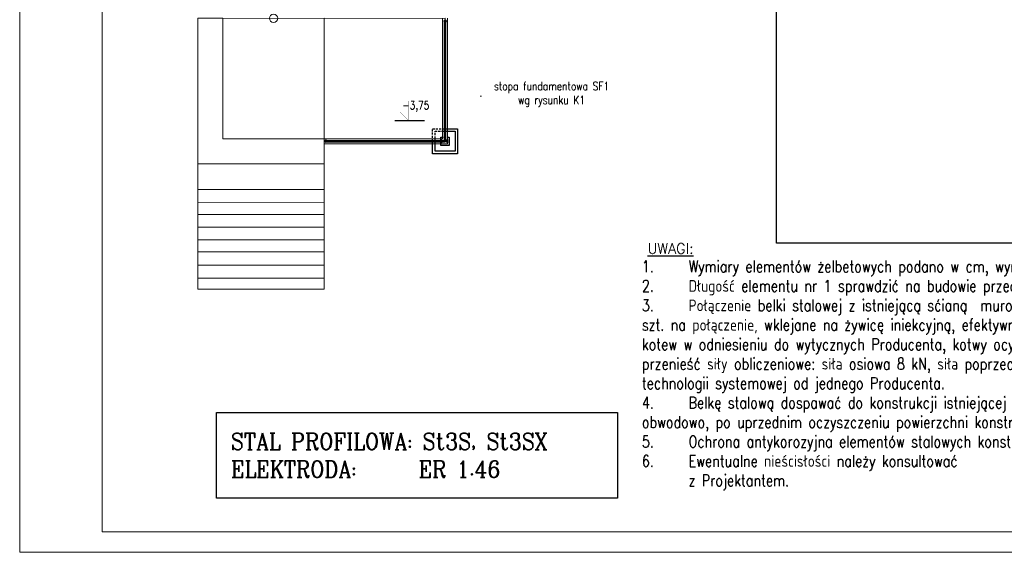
# Model space of a CAD drawing. Header units: centimetres. Extents: x -18863 to 41892, y -11949 to 36189.
# Tile 1 of 19: x -18863 to -7054, y 3519 to 9910. Entities that reach past the tile are written whole.
import ezdxf

# ---------------------------------------------------------------- set-up
doc = ezdxf.new("R2010")
doc.units = ezdxf.units.CM
doc.header["$MEASUREMENT"] = 0
doc.set_wipeout_variables(frame=1)
doc.linetypes.add('DASHEDX2', pattern=[76.2, 50.8, -25.4])
doc.linetypes.add('Przerywana gęsta', pattern=[18, 12, -6])
for name, color, linetype in [('bj konstrukcja', 3, 'Continuous'), ('bj koty', 5, 'Continuous'), ('bj kreskowanie', 8, 'Continuous'), ('bj opis duzy', 3, 'Continuous'), ('bj opisy', 2, 'Continuous'), ('bj przerywana', 4, 'DASHEDX2'), ('bj schody', 6, 'Continuous'), ('bj warstwy', 6, 'Continuous')]:
    doc.layers.add(name, color=color, linetype=linetype)
doc.layers.add('bj linia odniesienia', color=4, linetype='Continuous', lineweight=5)
doc.layers.add('bj opis', color=2, linetype='Continuous', lineweight=30)
doc.layers.add('BJ POMOC', color=30, linetype='Continuous', plot=False)
doc.styles.add('Beta 50', font='simplex.shx', dxfattribs={"width": 0.8, "height": 125})
doc.styles.add('opis', font='complex.shx', dxfattribs={"width": 0.8})

msp = doc.modelspace()

# ---------------------------------------------------------------- linework, layer by layer
at = {"layer": 'bj koty', "color": 5, "const_width": 2.925, "elevation": -108.062}
msp.add_lwpolyline([(-14198.713, 8933.123), (-14198.713, 8699.123), (-14302.127, 8802.537), (-13898.639, 8802.537)], dxfattribs=at)
at = {"layer": 'bj kreskowanie', "linetype": 'Continuous', "lineweight": 5}
for points in [[(-16725.076, 8181.348), (-15210.435, 8181.608), (-15210.486, 8481.646), (-16425.076, 8481.438), (-16425.324, 9928.953), (-16725.376, 9928.901)], [(-16725.076, 7873.71), (-15210.382, 7873.969), (-15210.435, 8181.608), (-16725.129, 8181.348)], [(-16725.05, 7718.099), (-15210.355, 7718.358), (-15210.382, 7873.969), (-16725.076, 7873.71)], [(-16725.025, 7573.199), (-15210.331, 7573.458), (-15210.355, 7718.372), (-16725.05, 7718.112)], [(-16724.999, 7421.215), (-15210.305, 7421.474), (-15210.331, 7573.458), (-16725.025, 7573.199)], [(-16724.972, 7266.99), (-15210.278, 7267.25), (-15210.305, 7421.474), (-16724.999, 7421.215)], [(-16724.948, 7122.526), (-15210.253, 7122.785), (-15210.278, 7267.25), (-16724.972, 7266.99)], [(-16724.921, 6964.356), (-15210.226, 6964.616), (-15210.253, 7122.785), (-16724.948, 7122.526)], [(-16724.894, 6809.206), (-15210.2, 6809.465), (-15210.226, 6964.616), (-16724.921, 6964.356)], [(-16724.871, 6677.611), (-15210.177, 6677.871), (-15210.2, 6809.465), (-16724.894, 6809.206)]]:
    msp.add_lwpolyline(points, close=True, dxfattribs=at)
at = {"layer": 'bj linia odniesienia'}
for points in [[(-18863.436, 18368.524), (2136.564, 18368.524), (2136.564, 3518.524), (-18863.436, 3518.524)], [(-17875.653, 18121.578), (1889.618, 18121.578), (1889.618, 3765.469), (-17875.653, 3765.469)]]:
    msp.add_lwpolyline(points, close=True, dxfattribs=at)
msp.add_lwpolyline([(-13341.549, 8991.958), (-11685.484, 8991.958)], dxfattribs=at)
msp.add_circle((-15818.029, 9926.129), 50, dxfattribs=at)
at = {"layer": 'bj opis', "color": 4, "linetype": 'Continuous'}
msp.add_lwpolyline([(-16502.522, 5196.117), (-11694.699, 5196.117), (-11694.699, 4169.75), (-16502.522, 4169.75)], close=True, dxfattribs=at)
at = {"layer": 'BJ POMOC'}
msp.add_lwpolyline([(-9787.12, 11908.164), (1665.196, 11908.164), (1665.196, 7226.773), (-9787.12, 7226.773)], close=True, dxfattribs=at)
at = {"layer": 'bj schody', "linetype": 'Continuous', "lineweight": 5}
for points in [[(-15210.734, 9926.129), (-16425.324, 9925.921), (-16425.076, 8481.438), (-15210.486, 8481.646)], [(-13760.739, 9926.136), (-15210.733, 9925.888), (-15210.481, 8451.646), (-13760.486, 8451.894)]]:
    msp.add_lwpolyline(points, close=True, dxfattribs=at)
at = {"layer": 'bj warstwy'}
msp.add_line((-14009.592, 8695.592), (-14362.061, 8695.592), dxfattribs=at)

# ---------------------------------------------------------------- texts
at = {"layer": 'bj opis duzy', "color": 3, "insert": (-16329.188, 4682.934), "char_height": 187.50094, "width": 5732.07269, "attachment_point": 4, "style": 'opis'}
msp.add_mtext('{\\A1;\\H1.067x;\\W0.9;\\C256;STAL PROFILOWA: St3S, St3SX\\PELEKTRODA:^IER 1.46 }', dxfattribs=at)
at = {"layer": 'bj opisy', "color": 2, "insert": (-14111.417, 8867.537, -108.062), "char_height": 97.5, "width": 335.26071, "attachment_point": 5}
msp.add_mtext('{\\Fsimplex.shx|c238;\\W0.8;-3,75}', dxfattribs=at)
at = {"layer": 'bj opisy', "ltscale": 2, "insert": (-11401.01, 7226.773), "char_height": 140, "width": 8579.60093, "attachment_point": 1, "style": 'Beta 50'}
msp.add_mtext('{\\Fcomplex.shx|c238;\\H0.892857x;\\L \\Fcomplex.shx|c0;\\W1;UWAGI:\\P\\pxi-1.785714,l1.785714,t1.785714,3.571429,5.357143;\\Fsimplex.shx|c238;\\H1.12x;\\l\\W0.8;1.^I}Wymiary elementów żelbetowych podano w cm, wymiary szczegółowe elementów stalowych podano w mm.\\P2.^IDługość elementu nr 1 sprawdzić na budowie przed złożeniem zamówienia. \\P3.^IPołączenie belki stalowej z istniejącą sćianą  murowaną za pomocą kotew chemicznych M16, 4 szt. na połączenie, wklejane na żywicę iniekcyjną, efektywną głębokość zakotwienia określić po doborze kotew w odniesieniu do wytycznych Producenta, kotwy ocynkowane ogniowo. Komplet kotew musi przenieść siły obliczeniowe: siła osiowa 8 kN, siła poprzeczna 8 kN. Zastosować zakotwienie w technologii systemowej od jednego Producenta.\\P4.^IBelkę stalową dospawać do konstrukcji istniejącej schodów spoiną pachwinową grubości 3 mm obwodowo, po uprzednim oczyszczeniu powierzchni konstrukcji stalowej istniejącej.\\P5.^IOchrona antykorozyjna elementów stalowych konstrukcji wg opisu technicznego.\\P\\A1;6.^IEwentualne nieścisłości należy konsultować \\P^Iz Projektantem.', dxfattribs=at)

# ---------------------------------------------------------------- next in the draw order: texts
at = {"layer": 'bj opisy', "linetype": 'Continuous', "insert": (-12484.183, 8929.512), "char_height": 100, "width": 1573.17636, "attachment_point": 5, "style": 'Beta 50', "bg_fill": 2}
msp.add_mtext('stopa fundamentowa SF1 wg rysunku K1^J ', dxfattribs=at)

# ---------------------------------------------------------------- next in the draw order: wipeouts: each hides what was drawn before it
at = {"linetype": 'Continuous', "lineweight": 5}
msp.add_wipeout([(-13760.486, 8441.646), (-13760.486, 8461.646), (-15190.024, 8461.646), (-15190.024, 8441.646)], dxfattribs=at).dxf.layer = 'bj schody'

# ---------------------------------------------------------------- next in the draw order: linework, layer by layer
at = {"layer": 'bj schody', "linetype": 'Continuous', "lineweight": 5}
msp.add_lwpolyline([(-13760.486, 8441.646), (-13760.486, 8461.646), (-15190.024, 8461.646), (-15190.024, 8441.646)], close=True, dxfattribs=at)

# ---------------------------------------------------------------- next in the draw order: wipeouts: each hides what was drawn before it
at = {"linetype": 'Continuous', "lineweight": 5}
msp.add_wipeout([(-13760.486, 8441.646), (-13760.486, 8461.646), (-15190.024, 8461.646), (-15190.024, 8441.646)], dxfattribs=at).dxf.layer = 'bj schody'

# ---------------------------------------------------------------- next in the draw order: linework, layer by layer
at = {"layer": 'bj kreskowanie', "linetype": 'Continuous', "lineweight": 5}
msp.add_lwpolyline([(-16725.076, 8181.348), (-15210.435, 8181.608), (-15210.486, 8481.646), (-16425.076, 8481.438), (-16425.324, 9928.901), (-16725.376, 9928.901)], close=True, dxfattribs=at)
at = {"layer": 'bj schody', "linetype": 'Przerywana gęsta', "lineweight": 13}
msp.add_line((-15210.486, 8421.646), (-15210.486, 8481.646), dxfattribs=at)
at = {"layer": 'bj schody', "linetype": 'Continuous', "lineweight": 5}
msp.add_lwpolyline([(-15190.024, 8466.646, 1), (-15190.024, 8436.646, 1)], format="xyb", close=True, dxfattribs=at)
msp.add_lwpolyline([(-13760.486, 8441.646), (-13760.486, 8461.646), (-15190.024, 8461.646), (-15190.024, 8441.646)], close=True, dxfattribs=at)

# ---------------------------------------------------------------- next in the draw order: wipeouts: each hides what was drawn before it
at = {"linetype": 'Continuous', "lineweight": 5}
msp.add_wipeout([(-13750.486, 9891.636), (-13770.486, 9891.636), (-13770.486, 8451.102), (-13750.486, 8451.102)], dxfattribs=at).dxf.layer = 'bj schody'

# ---------------------------------------------------------------- next in the draw order: linework, layer by layer
at = {"layer": 'bj schody', "linetype": 'Continuous', "lineweight": 5}
msp.add_lwpolyline([(-13750.486, 9891.636), (-13770.486, 9891.636), (-13770.486, 8451.102), (-13750.486, 8451.102)], close=True, dxfattribs=at)

# ---------------------------------------------------------------- next in the draw order: wipeouts: each hides what was drawn before it
at = {"linetype": 'Continuous', "lineweight": 5}
msp.add_wipeout([(-13750.486, 9891.636), (-13770.486, 9891.636), (-13770.486, 8451.102), (-13750.486, 8451.102)], dxfattribs=at).dxf.layer = 'bj schody'

# ---------------------------------------------------------------- next in the draw order: linework, layer by layer
at = {"layer": 'bj schody', "linetype": 'Continuous', "lineweight": 5}
msp.add_lwpolyline([(-13750.486, 9891.636), (-13770.486, 9891.636), (-13770.486, 8451.102), (-13750.486, 8451.102)], close=True, dxfattribs=at)

# ---------------------------------------------------------------- next in the draw order: wipeouts: each hides what was drawn before it
at = {"linetype": 'Continuous', "lineweight": 5}
msp.add_wipeout([(-13750.486, 9891.636), (-13770.486, 9891.636), (-13770.486, 8451.102), (-13750.486, 8451.102)], dxfattribs=at).dxf.layer = 'bj schody'

# ---------------------------------------------------------------- next in the draw order: linework, layer by layer
at = {"layer": 'bj schody', "linetype": 'Continuous', "lineweight": 5}
msp.add_lwpolyline([(-13750.486, 9891.636), (-13770.486, 9891.636), (-13770.486, 8451.102), (-13750.486, 8451.102)], close=True, dxfattribs=at)

# ---------------------------------------------------------------- next in the draw order: wipeouts: each hides what was drawn before it
at = {"linetype": 'Continuous', "lineweight": 5}
msp.add_wipeout([(-13750.486, 9891.636), (-13770.486, 9891.636), (-13770.486, 8451.102), (-13750.486, 8451.102)], dxfattribs=at).dxf.layer = 'bj schody'

# ---------------------------------------------------------------- next in the draw order: linework, layer by layer
at = {"layer": 'bj schody', "linetype": 'Continuous', "lineweight": 5}
msp.add_lwpolyline([(-13750.486, 9891.636), (-13770.486, 9891.636), (-13770.486, 8451.102), (-13750.486, 8451.102)], close=True, dxfattribs=at)

# ---------------------------------------------------------------- next in the draw order: wipeouts: each hides what was drawn before it
at = {"linetype": 'Continuous', "lineweight": 5}
msp.add_wipeout([(-13750.486, 9891.636), (-13770.486, 9891.636), (-13770.486, 8451.102), (-13750.486, 8451.102)], dxfattribs=at).dxf.layer = 'bj schody'

# ---------------------------------------------------------------- next in the draw order: linework, layer by layer
at = {"layer": 'bj konstrukcja'}
for points in [[(-13730.486, 8601.646), (-13610.486, 8601.646), (-13610.486, 8301.646), (-13910.486, 8301.646), (-13910.486, 8421.646)], [(-13730.486, 8501.646), (-13710.486, 8501.646), (-13710.486, 8401.646), (-13810.486, 8401.646), (-13810.486, 8421.646)]]:
    msp.add_lwpolyline(points, dxfattribs=at)
at = {"layer": 'bj konstrukcja', "color": 5}
msp.add_lwpolyline([(-13730.486, 8571.646), (-13640.486, 8571.646), (-13640.486, 8331.646), (-13880.486, 8331.646), (-13880.486, 8421.646)], dxfattribs=at)
at = {"layer": 'bj przerywana', "color": 8, "ltscale": 0.5}
for points in [[(-13910.486, 8601.646), (-13610.486, 8601.646), (-13610.486, 8301.646), (-13910.486, 8301.646)], [(-13880.486, 8571.646), (-13640.486, 8571.646), (-13640.486, 8331.646), (-13880.486, 8331.646)], [(-13810.486, 8501.646), (-13710.486, 8501.646), (-13710.486, 8401.646), (-13810.486, 8401.646)]]:
    msp.add_lwpolyline(points, close=True, dxfattribs=at)
at = {"layer": 'bj schody', "linetype": 'Continuous', "lineweight": 5}
for p, q in [((-13790.486, 8481.646), (-13790.486, 9928.041)), ((-13760.486, 8451.646), (-13760.486, 9928.041)), ((-13730.486, 8421.646), (-13730.486, 9928.041)), ((-15210.486, 8481.646), (-13790.486, 8481.646)), ((-15210.486, 8451.646), (-13760.486, 8451.646)), ((-15210.486, 8421.646), (-13730.486, 8421.646))]:
    msp.add_line(p, q, dxfattribs=at)
msp.add_lwpolyline([(-13775.486, 9891.636, 1), (-13745.486, 9891.636, 1)], format="xyb", close=True, dxfattribs=at)
msp.add_lwpolyline([(-13750.486, 9891.636), (-13770.486, 9891.636), (-13770.486, 8451.102), (-13750.486, 8451.102)], close=True, dxfattribs=at)
at = {"layer": 'bj schody'}
msp.add_lwpolyline([(-13730.486, 8472.646), (-13730.486, 8430.646), (-13732.915, 8430.646, -0.374020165), (-13735.193, 8432.627), (-13737.113, 8446.337, 0.374020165), (-13740.975, 8449.696), (-13799.997, 8449.696, 0.374020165), (-13803.859, 8446.337), (-13805.779, 8432.627, -0.374020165), (-13808.057, 8430.646), (-13810.486, 8430.646), (-13810.486, 8472.646), (-13808.057, 8472.646, -0.374020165), (-13805.779, 8470.665), (-13803.859, 8456.955, 0.374020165), (-13799.997, 8453.596), (-13740.975, 8453.596, 0.374020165), (-13737.113, 8456.955), (-13735.193, 8470.665, -0.374020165), (-13732.915, 8472.646)], format="xyb", close=True, dxfattribs=at)

doc.saveas('drawing.dxf')
